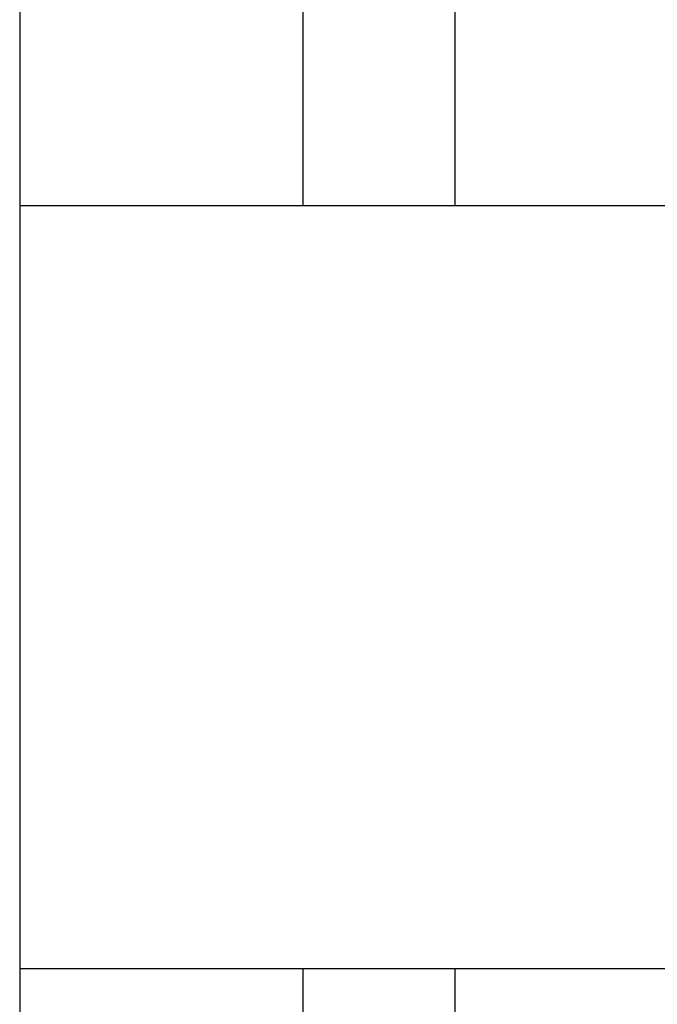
# Model space of a CAD drawing. Extents: x 40.7 to 137.4, y -250.8 to -221.5.
# Tile 105 of 256: x 56.835 to 56.961, y -231.909 to -231.716. Entities that reach past the tile are written whole.
import ezdxf

# ---------------------------------------------------------------- set-up
doc = ezdxf.new("R2010")
doc.units = 0
doc.header["$MEASUREMENT"] = 0
doc.layers.add('paredes1', color=8, linetype='CONTINUOUS')

msp = doc.modelspace()

# ---------------------------------------------------------------- linework, layer by layer
at = {"layer": 'paredes1'}
for p, q in [((56.83538833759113, -229.4273336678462), (56.83538833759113, -239.7686380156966)), ((56.89104051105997, -230.2482756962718), (56.89104051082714, -231.7522459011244)), ((56.92104051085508, -231.7522459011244), (56.92104051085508, -230.2482756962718)), ((56.8910405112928, -231.9022459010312), (56.89104051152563, -233.405956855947)), ((56.9210405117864, -233.405956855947), (56.92104051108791, -231.9022459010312))]:
    msp.add_line(p, q, dxfattribs=at)
msp.add_lwpolyline([(56.83538833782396, -231.9022459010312), (56.98104051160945, -231.9022459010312), (56.98104051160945, -231.7522459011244), (56.83538833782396, -231.7522459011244)], close=True, dxfattribs=at)

doc.saveas('drawing.dxf')
